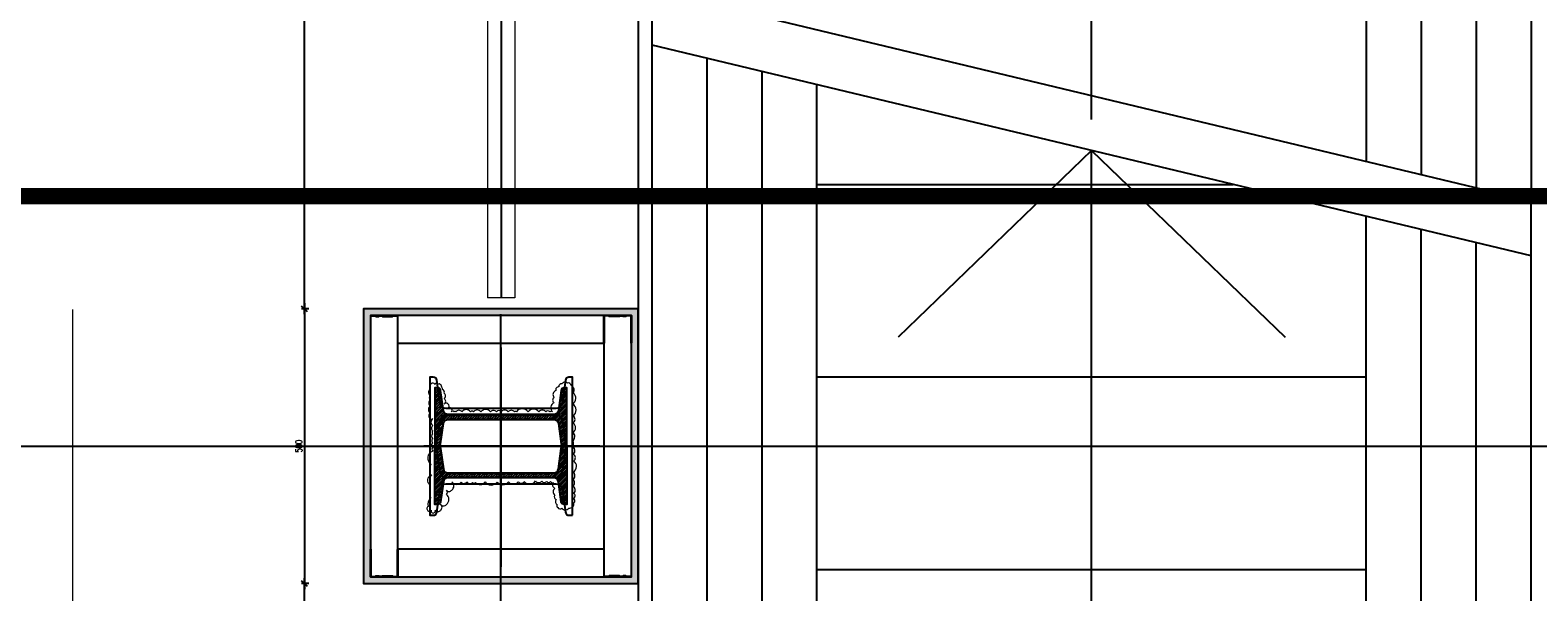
# Model space of a CAD drawing. Header units: centimetres. Extents: x -228435 to 111511, y -89367 to 428125.
# Tile 73 of 216: x -19297 to -16553, y 40735 to 41757. Entities that reach past the tile are written whole.
import ezdxf
from ezdxf.xclip import XClip

# ---------------------------------------------------------------- set-up
doc = ezdxf.new("R2010")
doc.units = ezdxf.units.CM
doc.header["$LTSCALE"] = 50
doc.header["$XCLIPFRAME"] = 0
doc.header["$PDMODE"] = 35
doc.header["$PDSIZE"] = 0.1
for name, pattern in [('Balustrady$0$DASHED', [0.75, 0.5, -0.25]), ('DASHDOT', [25.4, 12.7, -6.35, 0, -6.35]), ('DASHDOT2', [12.7, 6.35, -3.175, 0, -3.175]), ('DIVIDE', [31.75, 12.7, -6.35, 0, -6.35, 0, -6.35])]:
    doc.linetypes.add(name, pattern=pattern)
doc.layers.get('0').update_dxf_attribs({"color": 8})
doc.layers.get('DEFPOINTS').update_dxf_attribs({"color": 8})
for name, color, linetype in [('ARCH_INFO_OSIE', 8, 'Continuous'), ('ARCH_INFO_OSIE_IST', 8, 'DASHDOT2'), ('ARCH_INFO_SCHODY_IST', 8, 'Continuous'), ('ARCH_SCHODY_IST', 8, 'Continuous'), ('ARCH_STROP', 8, 'Continuous'), ('ARCH_WIDOK_IST', 8, 'Continuous'), ('Balustrady$0$ARCH_WITRYNA', 8, 'Continuous'), ('Kondygnacja +0$0$ARCH_STAL_IST', 8, 'Continuous'), ('Kondygnacja -1$0$ARCH_STAL_IST', 8, 'Continuous'), ('Obudowy i okł. słupów$0$ARCH_GK', 8, 'Continuous'), ('Obudowy i okł. słupów$0$ARCH_PROFILE', 8, 'Continuous'), ('Osie rzutów$0$ARCH_INFO_OSIE_OPISY_IST', 8, 'Continuous'), ('RYSUNKOWE_XREF', 8, 'Continuous')]:
    doc.layers.add(name, color=color, linetype=linetype)
for name, color, linetype, lineweight in [('ARCH_LINIE PRZEKROJOWE', 8, 'Continuous', 25), ('Kondygnacja +0$0$ARCH_WIDOK', 8, 'Continuous', 13), ('Kondygnacja -1$0$ARCH_INFO_WYMIARY', 8, 'Continuous', 9), ('Obudowy i okł. słupów$0$ARCH_hatch', 8, 'Continuous', 13), ('Obudowy i okł. słupów$0$ARCH_WIDOK', 8, 'Continuous', 13)]:
    doc.layers.add(name, color=color, linetype=linetype, lineweight=lineweight)
doc.styles.add('Kondygnacja -1$0$Romans', font='Romans.shx', dxfattribs={"width": 0.7})
doc.dimstyles.new('Kondygnacja -1$0$Wymiary 1-100', dxfattribs={"dimtxt": 12, "dimasz": 10, "dimexe": 5, "dimexo": 0, "dimgap": 4, "dimtad": 1, "dimrnd": 0.5, "dimzin": 12, "dimdsep": 46, "dimtxsty": 'Kondygnacja -1$0$Romans', "dimblk": 'Kondygnacja -1$0$_Oblique', "dimcen": 10, "dimdle": 10, "dimclrt": 55, "dimazin": 0, "dimtfac": 1, "dimtmove": 1, "dimatfit": 3, "dimfxl": 0, "dimtolj": 1, "dimtzin": 0, "dimarcsym": 0})
pattern_1 = [(315, (7779.81467, 18266.4735), (0.224506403, 0.224506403), [])]

# ---------------------------------------------------------------- blocks, each defined once
blk = doc.blocks.new('Linie przekrojowe')
at = {"layer": 'ARCH_LINIE PRZEKROJOWE', "linetype": 'DASHDOT', "ltscale": 5, "const_width": 3, "flags": 128}
blk.add_lwpolyline([(4872.32, 8645.5), (13243.79, 8645.5)], dxfattribs=at)
blk = doc.blocks.new('Osie rzutów')
at = {"layer": 'ARCH_INFO_OSIE_IST', "ltscale": 10}
blk.add_line((4436.04, 8600), (15156.54, 8600), dxfattribs=at)
blk = doc.blocks.new('c blok')
at = {"layer": 'Kondygnacja -1$0$ARCH_STAL_IST'}
h = blk.add_hatch(dxfattribs=at)
h.set_pattern_fill('ANSI31', color=256, scale=0.1, angle=270, style=0)
h.set_pattern_definition(pattern_1)
edge = h.paths.add_edge_path()
edge.add_arc((16972.97, 7625.71), 0.87, 360, 442.0272)
edge.add_line((16973.09, 7626.57), (16969.42, 7627.08))
edge.add_arc((16969.49, 7627.6), 0.52, 180, 262.0272, ccw=False)
edge.add_line((16968.97, 7627.6), (16968.97, 7628.09))
edge.add_line((16968.97, 7628.09), (16979.57, 7628.09))
edge.add_line((16979.57, 7628.09), (16979.57, 7627.6))
edge.add_arc((16979.05, 7627.6), 0.52, -82.0272, 0, ccw=False)
edge.add_line((16979.12, 7627.08), (16975.46, 7626.57))
edge.add_arc((16975.58, 7625.71), 0.87, 97.9728, 180)
edge.add_line((16974.71, 7625.71), (16974.71, 7606.46))
edge.add_arc((16975.58, 7606.46), 0.87, 180, 262.0272)
edge.add_line((16975.46, 7605.6), (16979.12, 7605.09))
edge.add_arc((16979.05, 7604.57), 0.52, 0, 82.0272, ccw=False)
edge.add_line((16979.57, 7604.57), (16979.57, 7604.09))
edge.add_line((16979.57, 7604.09), (16968.97, 7604.09))
edge.add_line((16968.97, 7604.09), (16968.97, 7604.57))
edge.add_arc((16969.49, 7604.57), 0.52, 97.9728, 180, ccw=False)
edge.add_line((16969.42, 7605.09), (16973.09, 7605.6))
edge.add_arc((16972.97, 7606.46), 0.87, 277.9728, 360)
edge.add_line((16973.84, 7606.46), (16973.84, 7625.71))
h = blk.add_hatch(dxfattribs=at)
h.set_pattern_fill('ANSI31', color=256, scale=0.1, angle=270, style=0)
h.set_pattern_definition(pattern_1)
edge = h.paths.add_edge_path()
edge.add_arc((16986.18, 7625.71), 0.87, 97.9728, 180, ccw=False)
edge.add_line((16986.06, 7626.57), (16989.72, 7627.08))
edge.add_arc((16989.65, 7627.6), 0.52, 277.9728, 360)
edge.add_line((16990.17, 7627.6), (16990.17, 7628.09))
edge.add_line((16990.17, 7628.09), (16979.57, 7628.09))
edge.add_line((16979.57, 7628.09), (16979.57, 7627.6))
edge.add_arc((16980.09, 7627.6), 0.52, 180, 262.0272)
edge.add_line((16980.02, 7627.08), (16983.69, 7626.57))
edge.add_arc((16983.57, 7625.71), 0.87, 0, 82.0272, ccw=False)
edge.add_line((16984.44, 7625.71), (16984.44, 7606.46))
edge.add_arc((16983.57, 7606.46), 0.87, 277.9728, 360, ccw=False)
edge.add_line((16983.69, 7605.6), (16980.02, 7605.09))
edge.add_arc((16980.09, 7604.57), 0.52, 97.9728, 180)
edge.add_line((16979.57, 7604.57), (16979.57, 7604.09))
edge.add_line((16979.57, 7604.09), (16990.17, 7604.09))
edge.add_line((16990.17, 7604.09), (16990.17, 7604.57))
edge.add_arc((16989.65, 7604.57), 0.52, 0, 82.0272)
edge.add_line((16989.72, 7605.09), (16986.06, 7605.6))
edge.add_arc((16986.18, 7606.46), 0.87, 180, 262.0272, ccw=False)
edge.add_line((16985.31, 7606.46), (16985.31, 7625.71))
at = {"layer": 'Obudowy i okł. słupów$0$ARCH_hatch'}
h = blk.add_hatch(dxfattribs=at)
h.set_pattern_fill('AR-SAND', color=256, scale=0.01, style=0)
h.paths.add_polyline_path([(16954.57, 7641.09), (16954.57, 7591.09), (17004.57, 7591.09), (17004.57, 7641.09)])
h.paths.add_polyline_path([(17003.32, 7639.84), (17003.32, 7592.34), (16955.82, 7592.34), (16955.82, 7639.84)], flags=16)
at = {"layer": 'ARCH_INFO_OSIE', "linetype": 'DIVIDE', "ltscale": 0.1}
for points in [[(16979.57, 7598.09), (16979.57, 7630.09)], [(16997.52, 7616.09), (16957.62, 7616.09)], [(16974.71, 7616.09), (16984.44, 7616.09)]]:
    blk.add_lwpolyline(points, dxfattribs=at)
at = {"layer": 'Kondygnacja -1$0$ARCH_STAL_IST'}
for points in [[(16973.84, 7625.71, 0.37402), (16973.09, 7626.57), (16969.42, 7627.08, -0.37402), (16968.97, 7627.6), (16968.97, 7628.09), (16979.57, 7628.09), (16979.57, 7627.6, -0.37402), (16979.12, 7627.08), (16975.46, 7626.57, 0.37402), (16974.71, 7625.71), (16974.71, 7606.46, 0.37402), (16975.46, 7605.6), (16979.12, 7605.09, -0.37402), (16979.57, 7604.57), (16979.57, 7604.09), (16968.97, 7604.09), (16968.97, 7604.57, -0.37402), (16969.42, 7605.09), (16973.09, 7605.6, 0.37402), (16973.84, 7606.46)], [(16985.31, 7625.71, -0.37402), (16986.06, 7626.57), (16989.72, 7627.08, 0.37402), (16990.17, 7627.6), (16990.17, 7628.09), (16979.57, 7628.09), (16979.57, 7627.6, 0.37402), (16980.02, 7627.08), (16983.69, 7626.57, -0.37402), (16984.44, 7625.71), (16984.44, 7606.46, -0.37402), (16983.69, 7605.6), (16980.02, 7605.09, 0.37402), (16979.57, 7604.57), (16979.57, 7604.09), (16990.17, 7604.09), (16990.17, 7604.57, 0.37402), (16989.72, 7605.09), (16986.06, 7605.6, -0.37402), (16985.31, 7606.46)]]:
    blk.add_lwpolyline(points, format="xyb", close=True, dxfattribs=at)
at = {"layer": 'Obudowy i okł. słupów$0$ARCH_GK'}
for points in [[(16954.57, 7591.09), (17004.57, 7591.09), (17004.57, 7641.09), (16954.57, 7641.09)], [(16955.82, 7592.34), (17003.32, 7592.34), (17003.32, 7639.84), (16955.82, 7639.84)]]:
    blk.add_lwpolyline(points, close=True, dxfattribs=at)
at = {"layer": 'Obudowy i okł. słupów$0$ARCH_PROFILE'}
for points in [[(16955.84, 7638.25), (16955.92, 7638.34), (16955.92, 7638.84), (16955.82, 7638.94), (16955.82, 7639.84), (16960.8, 7639.84, -1), (16960.8, 7639.79), (16955.87, 7639.79), (16955.87, 7638.96), (16955.97, 7638.86), (16955.97, 7638.32), (16955.87, 7638.22), (16955.87, 7637.76), (16955.97, 7637.66), (16955.97, 7635.82), (16955.87, 7635.72), (16955.87, 7634.89), (16960.8, 7634.89, -1), (16960.8, 7634.84), (16955.82, 7634.84), (16955.82, 7635.74), (16955.92, 7635.84), (16955.92, 7637.64), (16955.84, 7637.72)], [(17003.31, 7638.25), (17003.22, 7638.34), (17003.22, 7638.84), (17003.32, 7638.94), (17003.32, 7639.84), (16998.35, 7639.84, 1), (16998.35, 7639.79), (17003.27, 7639.79), (17003.27, 7638.96), (17003.17, 7638.86), (17003.17, 7638.32), (17003.27, 7638.22), (17003.27, 7637.76), (17003.17, 7637.66), (17003.17, 7635.82), (17003.27, 7635.72), (17003.27, 7634.89), (16998.35, 7634.89, 1), (16998.35, 7634.84), (17003.32, 7634.84), (17003.32, 7635.74), (17003.22, 7635.84), (17003.22, 7637.64), (17003.31, 7637.72)], [(16955.84, 7593.92), (16955.92, 7593.84), (16955.92, 7593.34), (16955.82, 7593.24), (16955.82, 7592.34), (16960.8, 7592.34, 1), (16960.8, 7592.39), (16955.87, 7592.39), (16955.87, 7593.22), (16955.97, 7593.32), (16955.97, 7593.86), (16955.87, 7593.96), (16955.87, 7594.42), (16955.97, 7594.52), (16955.97, 7596.36), (16955.87, 7596.46), (16955.87, 7597.29), (16960.8, 7597.29, 1), (16960.8, 7597.34), (16955.82, 7597.34), (16955.82, 7596.44), (16955.92, 7596.34), (16955.92, 7594.54), (16955.84, 7594.45)], [(17003.31, 7593.92), (17003.22, 7593.84), (17003.22, 7593.34), (17003.32, 7593.24), (17003.32, 7592.34), (16998.35, 7592.34, -1), (16998.35, 7592.39), (17003.27, 7592.39), (17003.27, 7593.22), (17003.17, 7593.32), (17003.17, 7593.86), (17003.27, 7593.96), (17003.27, 7594.42), (17003.17, 7594.52), (17003.17, 7596.36), (17003.27, 7596.46), (17003.27, 7597.29), (16998.35, 7597.29, -1), (16998.35, 7597.34), (17003.32, 7597.34), (17003.32, 7596.44), (17003.22, 7596.34), (17003.22, 7594.54), (17003.31, 7594.45)]]:
    blk.add_lwpolyline(points, format="xyb", close=True, dxfattribs=at)
blk.add_lwpolyline([(16998.32, 7608.34), (16998.32, 7597.34), (16960.82, 7597.34), (16960.82, 7634.84), (16998.32, 7634.84), (16998.32, 7608.34)], dxfattribs=at)
at = {"layer": 'Obudowy i okł. słupów$0$ARCH_WIDOK'}
blk.add_lwpolyline([(16985.81, 7606.7, 0.520567), (16985.81, 7607.17, 0.520567), (16985.81, 7607.93, 0.520567), (16985.81, 7609.16, 0.520567), (16985.81, 7611.14, 0.520567), (16985.81, 7613.26, 0.520567), (16985.81, 7613.62, 0.520567), (16985.81, 7614.77, 0.520567), (16985.81, 7616.05, 0.520567), (16985.81, 7616.92, 0.520567), (16985.81, 7617.97, 0.520567), (16985.81, 7619.73, 0.520567), (16985.81, 7621.1, 0.520567), (16985.81, 7621.63, 0.520567), (16985.81, 7623.18, 0.520567), (16985.81, 7624.3, 0.520567), (16985.81, 7624.61, 0.520567), (16985.81, 7625.14, 0.520567), (16986.46, 7625.14, 0.520567), (16986.46, 7625.71, 0.520567), (16987.24, 7625.71, 0.520567), (16987.24, 7626.4, 0.520567), (16988.25, 7626.4, 0.520567), (16989.19, 7626.4, 0.391103), (16989.88, 7626.7, 0.097049), (16990.46, 7626.93, 0.466209), (16990.88, 7627.53, 0.695481), (16990.81, 7628.07, 0.486099), (16990.88, 7628.85, 0.35864), (16989.92, 7628.97, 0.520567), (16988.75, 7628.94, 0.520567), (16987.98, 7628.94, 0.520567), (16986.88, 7628.94, 0.520567), (16985.59, 7628.94, 0.520567), (16984.58, 7628.94, 0.520567), (16984.58, 7628.49, 0.520567), (16983.32, 7628.49, 0.520567), (16982.34, 7628.49, 0.520567), (16981.8, 7628.49, 0.520567), (16980.93, 7628.49, 0.520567), (16980.18, 7628.49, 0.520567), (16979.39, 7628.49, 0.520567), (16978.66, 7628.49, 0.630412), (16976.28, 7628.82, 0.291029), (16974.15, 7628.73, 0.793013), (16972.62, 7628.97, 0.148616), (16970.16, 7628.88, 0.285246), (16968.59, 7629.35, 1.165163), (16967.9, 7628.79, 1.326239), (16967.91, 7628.03, 0.520567), (16967.91, 7627.08, 0.520567), (16968.98, 7627.08, 0.520567), (16968.98, 7626.01, 0.520567), (16970.78, 7626.01, 0.520567), (16971.59, 7626.01, 0.520567), (16971.59, 7625.03, 0.520567), (16973.05, 7625.03, 0.520567), (16973.05, 7623.35, 0.520567), (16973.09, 7622.27, 0.520567), (16972.96, 7621.26, 0.520567), (16972.94, 7620.73, 0.520567), (16973.11, 7618.98, 0.520567), (16973.05, 7616.75, 0.520567), (16973.11, 7614.72, 0.520567), (16973.11, 7612.93, 0.520567), (16973.13, 7611.84, 0.520567), (16973.28, 7609.82, 0.520567), (16973.22, 7608.64, 0.520567), (16973.17, 7607.75, 0.520567), (16973.13, 7607.04, 0.520567), (16972.98, 7606.51, 0.520567), (16971.89, 7606.28, 0.520567), (16970.67, 7606.28, 0.520567), (16969.85, 7605.98, 0.520567), (16968.92, 7605.84, 0.520567), (16968.39, 7605.73, 0.520567), (16968.29, 7604.99, 0.520567), (16968.31, 7603.75, 0.520567), (16969.28, 7602.8, 0.520567), (16970.06, 7602.84, 0.520567), (16970.98, 7602.8, 0.520567), (16972.29, 7602.99, 0.520567), (16973.51, 7602.99, 0.520567), (16974.84, 7602.91, 0.520567), (16976.9, 7602.82, 0.520567), (16978.12, 7602.87, 0.520567), (16979.57, 7603.16, 0.520567), (16980.54, 7603.06, 0.520567), (16982.03, 7602.99, 0.520567), (16983.8, 7602.93, 0.520567), (16985.08, 7602.91, 0.520567), (16987.25, 7603.03, 0.520567), (16989.25, 7602.91, 0.520567), (16990.58, 7603.31, 0.520567), (16991.04, 7603.98, 0.520567), (16990.91, 7604.95, 0.520567), (16990.37, 7605.54, 0.520567), (16989.67, 7606.09, 0.520567), (16988.43, 7606.43, 0.520567), (16987.46, 7606.43, 0.520567)], format="xyb", close=True, dxfattribs=at)
blk = doc.blocks.new('A$C6FDA0163')
at = {"layer": 'ARCH_INFO_OSIE_IST', "ltscale": 2}
blk.add_line((-190.03, -1830.05, -630), (-190.03, 85.33, -630), dxfattribs=at)
at = {"layer": 'ARCH_INFO_SCHODY_IST'}
for points in [[(-82.5, -1155.28), (-82.5, -399.58), (-117.71, -433.51)], [(-82.5, -1159.63), (-82.5, -399.58), (-47.29, -433.51)], [(-82.5, -1583.85), (-82.5, -1165.28), (-117.71, -1199.21)], [(-82.5, -1583.85), (-82.5, -1165.28), (-47.29, -1199.21)]]:
    blk.add_lwpolyline(points, dxfattribs=at)
at = {"layer": 'ARCH_SCHODY_IST'}
for p, q in [((-22.5, -185.96), (-22.5, -1169.65)), ((-12.5, -185.96), (-12.5, -1172.05)), ((-2.5, -246.72), (-2.5, -1174.45)), ((-32.5, -253.47), (-32.5, -1167.26)), ((-162.5, -1633.55), (-162.5, -1136.11)), ((-2.5, -1174.45, 0), (-162.5, -1136.11)), ((-2.5, -1184.45, 0), (-162.5, -1146.11)), ((-152.5, -1694.31), (-152.5, -1148.51)), ((-142.5, -1694.31), (-142.5, -1150.9)), ((-132.5, -1626.81), (-132.5, -1153.3)), ((-2.5, -1633.55), (-2.5, -1174.45)), ((-32.5, -1626.81), (-32.5, -1177.26)), ((-22.5, -1694.31), (-22.5, -1179.65)), ((-12.5, -1694.31), (-12.5, -1182.05)), ((-132.5, -1206.46), (-32.5, -1206.46)), ((-132.5, -1241.46), (-32.5, -1241.46))]:
    blk.add_line(p, q, dxfattribs=at)
at = {"layer": 'ARCH_STROP'}
blk.add_lwpolyline([(-165, -117.05), (165, -117.05), (165, -1799.05), (-165, -1799.05)], close=True, dxfattribs=at)
at = {"layer": 'ARCH_WIDOK_IST'}
blk.add_line((-132.5, -1171.46), (-56.71, -1171.46, 0), dxfattribs=at)
at = {"layer": 'Balustrady$0$ARCH_WITRYNA', "linetype": 'Balustrady$0$DASHED', "ltscale": 10, "elevation": 630}
blk.add_lwpolyline([(-190, -646.05), (-190, -1192.05)], dxfattribs=at)
at = {"layer": 'Kondygnacja +0$0$ARCH_WIDOK'}
blk.add_line((-187.5, -1192.05), (-192.5, -1192.05), dxfattribs=at)
blk.add_lwpolyline([(-162.5, -1633.55), (-165.03, -1633.55), (-165.03, -246.72), (-162.5, -246.72)], dxfattribs=at)
at = {"layer": 'Kondygnacja +0$0$ARCH_WIDOK', "elevation": 630}
for points in [[(-192.5, -646.05), (-192.5, -1192.05)], [(-187.5, -646.05), (-187.5, -1192.05)]]:
    blk.add_lwpolyline(points, dxfattribs=at)
at = {"rotation": 90}
blk.add_blockref('c blok', (7426.05, -18198.62, -630), dxfattribs=at)
at = {"layer": 'RYSUNKOWE_XREF'}
blk.add_blockref('Osie rzutów', (-10460.03, -9819.05, -630), dxfattribs=at)
blk = doc.blocks.new('Kondygnacja -1$0$_Oblique')
at = {"color": 0, "linetype": 'ByBlock', "lineweight": -2}
blk.add_line((-0.5, -0.5), (0.5, 0.5), dxfattribs=at)
blk = doc.blocks.new('*D1077')
at = {"layer": 'DEFPOINTS', "color": 0, "lineweight": 40}
for p in [(-18690.3, 41250), (-18798.2, 40750), (-18690.3, 40750)]:
    blk.add_point(p, dxfattribs=at)
at = {"layer": 'Kondygnacja -1$0$ARCH_INFO_WYMIARY', "color": 0, "lineweight": -2}
for p, q in [((-18798.2, 41260), (-18798.2, 40740)), ((-18790.2, 41250), (-18803.2, 41250)), ((-18790.2, 40750), (-18803.2, 40750))]:
    blk.add_line(p, q, dxfattribs=at)
at = {"layer": 'Kondygnacja -1$0$ARCH_INFO_WYMIARY', "color": 0, "lineweight": -2, "xscale": 10, "yscale": 10, "zscale": 10}
for p, rotation in [((-18798.2, 41250), 90), ((-18798.2, 40750), 270)]:
    blk.add_blockref('Kondygnacja -1$0$_Oblique', p, dxfattribs=dict(at, rotation=rotation))
at = {"layer": 'Kondygnacja -1$0$ARCH_INFO_WYMIARY', "color": 55, "insert": (-18808.2, 41000), "char_height": 12, "attachment_point": 5, "rotation": 90, "style": 'Kondygnacja -1$0$Romans'}
blk.add_mtext('\\A1;500', dxfattribs=at)
blk = doc.blocks.new('*D1085')
at = {"layer": 'DEFPOINTS', "color": 0, "lineweight": 40}
for p in [(-18798.2, 40750), (-18690.3, 40750), (-18664.5, 35420)]:
    blk.add_point(p, dxfattribs=at)
at = {"layer": 'Kondygnacja -1$0$ARCH_INFO_WYMIARY', "color": 0, "lineweight": -2}
for p, q in [((-18798.2, 35410), (-18798.2, 40760)), ((-18790.2, 40750), (-18803.2, 40750)), ((-18790.2, 35420), (-18803.2, 35420))]:
    blk.add_line(p, q, dxfattribs=at)
at = {"layer": 'Kondygnacja -1$0$ARCH_INFO_WYMIARY', "color": 0, "lineweight": -2, "xscale": 10, "yscale": 10, "zscale": 10}
for p, rotation in [((-18798.2, 40750), 90), ((-18798.2, 35420), 270)]:
    blk.add_blockref('Kondygnacja -1$0$_Oblique', p, dxfattribs=dict(at, rotation=rotation))
at = {"layer": 'Kondygnacja -1$0$ARCH_INFO_WYMIARY', "color": 55, "insert": (-18808.2, 38085), "char_height": 12, "attachment_point": 5, "rotation": 90, "style": 'Kondygnacja -1$0$Romans'}
blk.add_mtext('\\A1;5330', dxfattribs=at)
blk = doc.blocks.new('*D1086')
at = {"layer": 'DEFPOINTS', "color": 0, "lineweight": 40}
for p in [(-18798.2, 46750), (-18690.3, 46750), (-18690.3, 41250)]:
    blk.add_point(p, dxfattribs=at)
at = {"layer": 'Kondygnacja -1$0$ARCH_INFO_WYMIARY', "color": 0, "lineweight": -2}
for p, q in [((-18790.2, 46750), (-18803.2, 46750)), ((-18798.2, 41240), (-18798.2, 46760)), ((-18790.2, 41250), (-18803.2, 41250))]:
    blk.add_line(p, q, dxfattribs=at)
at = {"layer": 'Kondygnacja -1$0$ARCH_INFO_WYMIARY', "color": 0, "lineweight": -2, "xscale": 10, "yscale": 10, "zscale": 10}
for p, rotation in [((-18798.2, 46750), 90), ((-18798.2, 41250), 270)]:
    blk.add_blockref('Kondygnacja -1$0$_Oblique', p, dxfattribs=dict(at, rotation=rotation))
at = {"layer": 'Kondygnacja -1$0$ARCH_INFO_WYMIARY', "color": 55, "insert": (-18808.2, 44000), "char_height": 12, "attachment_point": 5, "rotation": 90, "style": 'Kondygnacja -1$0$Romans'}
blk.add_mtext('\\A1;5500', dxfattribs=at)

msp = doc.modelspace()

# ---------------------------------------------------------------- linework, layer by layer
at = {"linetype": 'Balustrady$0$DASHED', "lineweight": 20, "ltscale": 50, "elevation": -5670}
msp.add_lwpolyline([(-19219.92022, 53823.48574), (-13875.78762, 53823.48574), (-13875.78762, 34373.38665), (-19219.92022, 34373.38665)], close=True, dxfattribs=at)
at = {"layer": 'Kondygnacja +0$0$ARCH_STAL_IST', "elevation": 630}
for points in [[(-18310, 41000), (-18310, 41125.66667), (-18316.44316, 41125.66667, 0.3740358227), (-18323.09496, 41119.88125), (-18328.97565, 41077.87627, -0.3740358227), (-18339.91893, 41068.35833), (-18540.08107, 41068.35833, -0.3740358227), (-18551.02435, 41077.87627), (-18556.90504, 41119.88125, 0.3740358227), (-18563.55684, 41125.66667), (-18570, 41125.66667), (-18570, 41000), (-18563.55684, 41000, 0.3740358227), (-18556.90504, 41005.78542), (-18551.02435, 41047.79039, -0.3740358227), (-18540.08107, 41057.30833), (-18339.91893, 41057.30833, -0.3740358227), (-18328.97565, 41047.79039), (-18323.09496, 41005.78542, 0.3740358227), (-18316.44316, 41000)], [(-18310, 40874.33333), (-18310, 41000), (-18316.44316, 41000, 0.3740358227), (-18323.09496, 40994.21458), (-18328.97565, 40952.20961, -0.3740358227), (-18339.91893, 40942.69167), (-18540.08107, 40942.69167, -0.3740358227), (-18551.02435, 40952.20961), (-18556.90504, 40994.21458, 0.3740358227), (-18563.55684, 41000), (-18570, 41000), (-18570, 40874.33333), (-18563.55684, 40874.33333, 0.3740358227), (-18556.90504, 40880.11875), (-18551.02435, 40922.12373, -0.3740358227), (-18540.08107, 40931.64167), (-18339.91893, 40931.64167, -0.3740358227), (-18328.97565, 40922.12373), (-18323.09496, 40880.11875, 0.3740358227), (-18316.44316, 40874.33333)]]:
    msp.add_lwpolyline(points, format="xyb", close=True, dxfattribs=at)

# ---------------------------------------------------------------- block references
at = {"xscale": 10, "yscale": 10, "zscale": 10}
msp.add_blockref('Linie przekrojowe', (-121065, -45000, -5670), dxfattribs=at)
ref = msp.add_blockref('A$C6FDA0163', (-16540, 53190.5, 630), dxfattribs=dict(xscale=10, yscale=10, zscale=10))
XClip(ref).set_block_clipping_path([(-400.031931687, -2219.05), (399.968068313, 380.95)])
at = {"layer": 'Osie rzutów$0$ARCH_INFO_OSIE_OPISY_IST', "xscale": 10, "yscale": 10, "zscale": 10}
msp.add_blockref('Osie rzutów', (-121140, -45000, 630), dxfattribs=at)

# ---------------------------------------------------------------- dimensions: what is measured, and where the dimension line sits
at = {"layer": 'Kondygnacja -1$0$ARCH_INFO_WYMIARY'}
for base, p1, p2, picture, middle in [((-18798.22769, 46750, -5670), (-18690.31932, 41250, -5670), (-18690.31932, 46750, -5670), '*D1086', (-18808.22769, 44000, -5670)), ((-18798.22769, 40750, -5670), (-18690.31932, 41250, -5670), (-18690.31932, 40750, -5670), '*D1077', (-18808.22769, 41000, -5670)), ((-18798.22769, 40750, -5670), (-18664.5, 35419.95833, -5670), (-18690.31932, 40750, -5670), '*D1085', (-18808.22769, 38084.97917, -5670))]:
    dim = msp.add_linear_dim(base=base, p1=p1, p2=p2, angle=90, dimstyle='Kondygnacja -1$0$Wymiary 1-100', dxfattribs=at)
    dim.commit()
    dim.dimension.update_dxf_attribs({"geometry": picture, "text_midpoint": middle})

doc.saveas('drawing.dxf')
